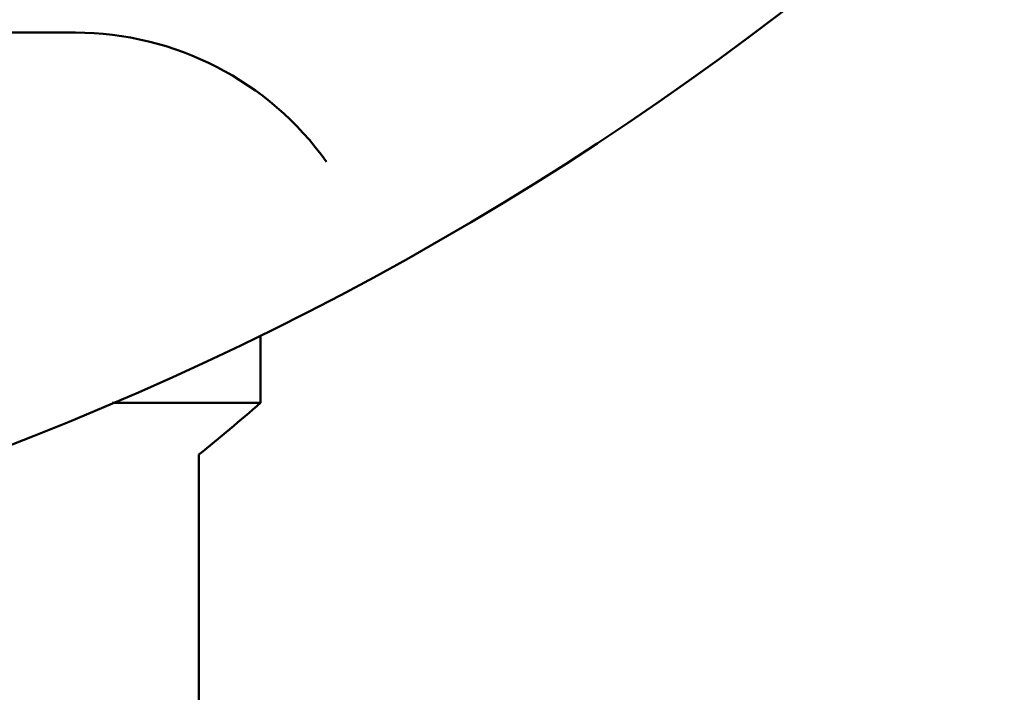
# Model space of a CAD drawing. Header units: millimetres. Extents: x 61 to 1929, y 482 to 2664.
# Tile 37 of 219: x 349 to 365, y 701 to 712. Entities that reach past the tile are written whole.
import ezdxf

# ---------------------------------------------------------------- set-up
doc = ezdxf.new("R2010")
doc.units = ezdxf.units.MM
doc.header["$LTSCALE"] = 10
doc.layers.add('Widoczne (ISO)', color=7, linetype='Continuous', lineweight=50)

msp = doc.modelspace()

# ---------------------------------------------------------------- linework, layer by layer
at = {"layer": 'Widoczne (ISO)'}
for p, q in [((349.774, 711.354), (311.775, 711.354)), ((352.774, 705.354), (352.774, 706.454)), ((352.774, 705.354), (350.37, 705.354)), ((351.774, 690.354), (351.774, 704.517))]:
    msp.add_line(p, q, dxfattribs=at)
msp.add_circle((330.774, 751.354), 50, dxfattribs=at)
for centre, radius, start, end in [((349.774, 706.354), 5, 35.5439, 90), ((320.184, 743.273), 50, 309.1831, 310.6775)]:
    msp.add_arc(centre, radius, start, end, dxfattribs=at)

doc.saveas('drawing.dxf')
